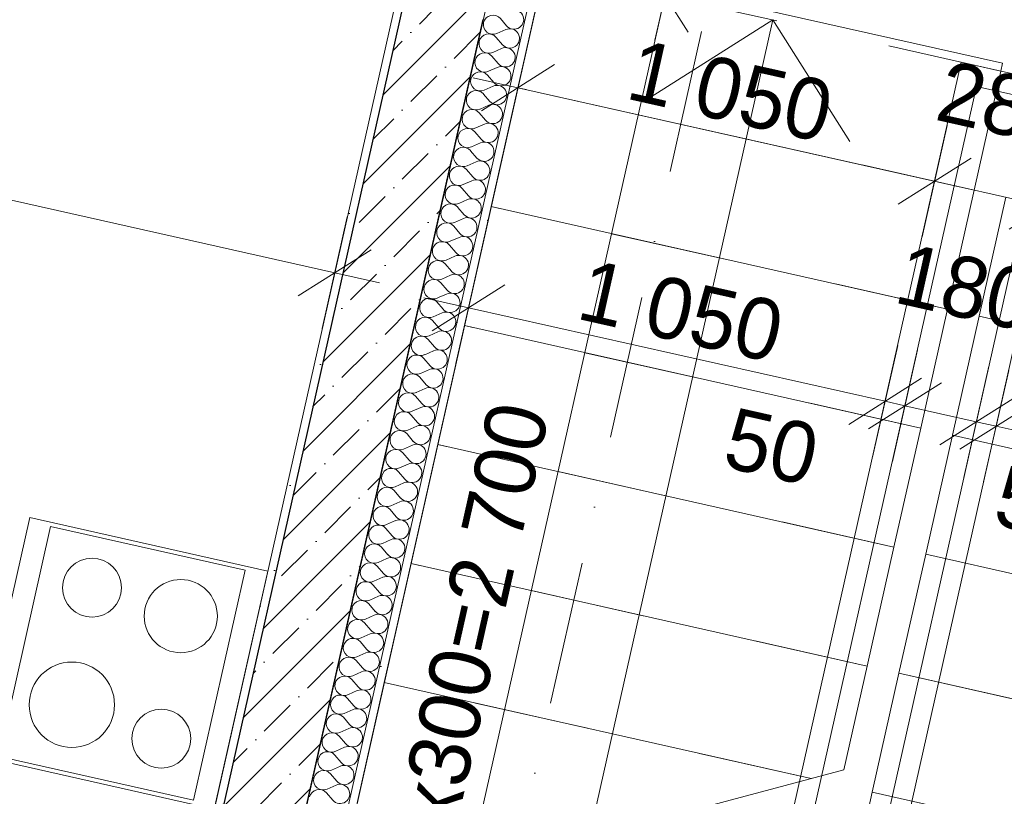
# Model space of a CAD drawing. Header units: millimetres. Extents: x -7218036 to -6523761, y 6117771 to 6337028.
# Tile 145 of 223: x -7155331 to -7152910, y 6141733 to 6143643. Entities that reach past the tile are written whole.
import ezdxf
from ezdxf.enums import TextEntityAlignment as Align

# ---------------------------------------------------------------- set-up
doc = ezdxf.new("R2010")
doc.units = ezdxf.units.MM
doc.header["$MEASUREMENT"] = 0
doc.linetypes.add('Штриховая', pattern=[564.444447, 282.222223, -282.222223])
doc.linetypes.add('Штрихпунктирная', pattern=[670.277762, 352.777767, -176.388884, 0, -141.111112])
for name, color, linetype in [('S - квартира_помещение.АР', 7, 'Continuous'), ('S - МОП.АР', 7, 'Continuous'), ('АР-вертикальная связь - Лестница.АР', 7, 'Continuous'), ('АР-Мебель_Сантехника.АР', 7, 'Continuous'), ('АР-Стены_внутренние_пилоны.АР', 7, 'Continuous'), ('АР-Чертеж-Оси_Осевые размеры.АР', 7, 'Continuous'), ('АР-Чертеж-Размеры.АР', 7, 'Continuous')]:
    doc.layers.add(name, color=color, linetype=linetype)
for name, color, linetype, lineweight in [('АР-вертикальная связь - Лестница.АР_Ном._пера__1', 7, 'Continuous', 0), ('АР-Мебель_Сантехника.АР_Ном._пера__101', 252, 'Continuous', 0), ('АР-Стены_внешние_.АР_Ном._пера__1', 7, 'Continuous', 30), ('АР-Стены_внутренние_пилоны.АР_Ном._пера__1', 7, 'Continuous', 15), ('АР-Чертеж-Оси_Осевые размеры.АР_Ном._пера__120', 7, 'Continuous', 0), ('АР-Чертеж-Размеры.АР_Ном._пера__1', 7, 'Continuous', 0)]:
    doc.layers.add(name, color=color, linetype=linetype, lineweight=lineweight)
doc.styles.add('РЎР“Р•РќР•Р\xa0Р\x98Р\xa0_РЎРўР\x98Р›Р¬_2', font='GOTHIC.TTF')
doc.dimstyles.new('СГЕНЕРИР_СТИЛЬ__1', dxfattribs={"dimtxt": 150, "dimasz": 142.5, "dimexe": 0.18, "dimexo": 0.0625, "dimgap": 0, "dimtad": 1, "dimdec": 0, "dimzin": 0, "dimdsep": 46, "dimtxsty": 'РЎР“Р•РќР•Р\xa0Р\x98Р\xa0_РЎРўР\x98Р›Р¬_2', "dimblk": 'ARROWHEAD_6', "dimblk1": 'ARROWHEAD_6', "dimblk2": 'ARROWHEAD_6', "dimcen": 0.09, "dimse1": 1, "dimse2": 1, "dimclrd": 7, "dimclre": 7, "dimclrt": 7, "dimazin": 0, "dimtfac": 1, "dimtdec": 4, "dimtmove": 0, "dimatfit": 3, "dimfxl": 1, "dimtolj": 1, "dimtzin": 0, "dimarcsym": 0})
doc.dimstyles.new('СГЕНЕРИР_СТИЛЬ__2', dxfattribs={"dimtxt": 150, "dimasz": 142.5, "dimexe": 0.18, "dimexo": 0.0625, "dimgap": 0, "dimtad": 1, "dimdec": 0, "dimzin": 0, "dimdsep": 46, "dimtxsty": 'РЎР“Р•РќР•Р\xa0Р\x98Р\xa0_РЎРўР\x98Р›Р¬_2', "dimblk": 'ARROWHEAD_6', "dimblk1": 'ARROWHEAD_6', "dimblk2": 'ARROWHEAD_6', "dimcen": 0.09, "dimse1": 1, "dimse2": 1, "dimclrd": 7, "dimclre": 7, "dimclrt": 7, "dimazin": 0, "dimtfac": 1, "dimtdec": 4, "dimtmove": 2, "dimatfit": 3, "dimfxl": 1, "dimtolj": 1, "dimtzin": 0, "dimarcsym": 0})
pattern_1 = [(45, (-6566190.34, 6562677.8), (-84.852814, 84.852814), []), (45, (-6566232.77, 6562720.22), (-84.852814, 84.852814), [90, -30, 0, -30])]
pattern_2 = [(45, (-6566190.34, 6563027.8), (-111.369318, 111.369318), [0, -105, 0, -157.5]), (110, (-6565840.34, 6563027.8), (148.001588, 53.868173), [0, -77, 0, -133])]

# ---------------------------------------------------------------- blocks, each defined once
blk = doc.blocks.new('Лестница_1_7', base_point=(-6566190.3, 6562677.8))
at = {"layer": 'АР-вертикальная связь - Лестница.АР_Ном._пера__1', "color": 7, "linetype": 'Continuous', "lineweight": 0}
for p, q in [((-7152913.5, 6143535.9), (-7154035.5, 6143787.9)), ((-7154039.9, 6143768.4), (-7154105.6, 6143475.7)), ((-7153777.6, 6143453.3), (-7153478.9, 6143642.4)), ((-7153544.6, 6143349.7), (-7153478.9, 6143642.4)), ((-7153478.9, 6143642.4), (-7153289.7, 6143343.7)), ((-7152917.9, 6143516.4), (-7152913.5, 6143535.9)), ((-7152983.6, 6143223.7), (-7152917.9, 6143516.4)), ((-7154105.6, 6143475.7), (-7154171.4, 6143183)), ((-7152983.6, 6143223.7), (-7154105.6, 6143475.7)), ((-7154105.6, 6143475.7), (-7152983.6, 6143223.7)), ((-7153930.6, 6141630.9), (-7153544.6, 6143349.7)), ((-7153049.3, 6142931), (-7152983.6, 6143223.7)), ((-7152905.5, 6143206.2), (-7152971.3, 6142913.5)), ((-7154171.4, 6143183), (-7154237.1, 6142890.3)), ((-7153049.3, 6142931), (-7154171.4, 6143183)), ((-7154171.4, 6143183), (-7153049.3, 6142931)), ((-7153115.1, 6142638.3), (-7153049.3, 6142931)), ((-7152971.3, 6142913.5), (-7153037, 6142620.7)), ((-7152971.3, 6142913.5), (-7151849.2, 6142661.5)), ((-7151849.2, 6142661.5), (-7152971.3, 6142913.5)), ((-7154237.1, 6142890.3), (-7154302.9, 6142597.6)), ((-7153115.1, 6142638.3), (-7154237.1, 6142890.3)), ((-7154237.1, 6142890.3), (-7153115.1, 6142638.3)), ((-7153180.8, 6142345.6), (-7153115.1, 6142638.3)), ((-7153037, 6142620.7), (-7153102.8, 6142328)), ((-7153037, 6142620.7), (-7151915, 6142368.7)), ((-7151915, 6142368.7), (-7153037, 6142620.7)), ((-7154302.9, 6142597.6), (-7154368.6, 6142304.9)), ((-7153180.8, 6142345.6), (-7154302.9, 6142597.6)), ((-7154302.9, 6142597.6), (-7153180.8, 6142345.6)), ((-7153246.5, 6142052.9), (-7153180.8, 6142345.6)), ((-7153102.8, 6142328), (-7153168.5, 6142035.3)), ((-7153102.8, 6142328), (-7151980.7, 6142076)), ((-7151980.7, 6142076), (-7153102.8, 6142328)), ((-7154368.6, 6142304.9), (-7154434.3, 6142012.2)), ((-7153246.5, 6142052.9), (-7154368.6, 6142304.9)), ((-7154368.6, 6142304.9), (-7153246.5, 6142052.9)), ((-7153303.9, 6141797.6), (-7153246.5, 6142052.9)), ((-7153168.5, 6142035.3), (-7153234.2, 6141742.6)), ((-7153168.5, 6142035.3), (-7152046.4, 6141783.3)), ((-7152046.4, 6141783.3), (-7153168.5, 6142035.3)), ((-7154434.3, 6142012.2), (-7154500.1, 6141719.4)), ((-7153384.1, 6141776.3), (-7154434.3, 6142012.2)), ((-7154434.3, 6142012.2), (-7153384.1, 6141776.3)), ((-7153834, 6141656.6), (-7153303.9, 6141797.6)), ((-7153234.2, 6141742.6), (-7153300, 6141449.9)), ((-7153234.2, 6141742.6), (-7152112.2, 6141490.6)), ((-7152112.2, 6141490.6), (-7153234.2, 6141742.6))]:
    blk.add_line(p, q, dxfattribs=at)
at = {"layer": 'АР-вертикальная связь - Лестница.АР_Ном._пера__1', "color": 7, "linetype": 'Штриховая', "lineweight": 0}
for p, q in [((-7152917.9, 6143516.4), (-7154039.9, 6143768.4)), ((-7152983.6, 6143223.7), (-7154105.6, 6143475.7)), ((-7153049.3, 6142931), (-7154171.4, 6143183)), ((-7152971.3, 6142913.5), (-7151849.2, 6142661.5)), ((-7153115.1, 6142638.3), (-7154237.1, 6142890.3)), ((-7153037, 6142620.7), (-7151915, 6142368.7)), ((-7153180.8, 6142345.6), (-7154302.9, 6142597.6)), ((-7153102.8, 6142328), (-7151980.7, 6142076)), ((-7153246.5, 6142052.9), (-7154368.6, 6142304.9)), ((-7153168.5, 6142035.3), (-7152046.4, 6141783.3)), ((-7153384.1, 6141776.3), (-7154434.3, 6142012.2)), ((-7153234.2, 6141742.6), (-7152112.2, 6141490.6))]:
    blk.add_line(p, q, dxfattribs=at)
blk = doc.blocks.new('Стена_59_7', base_point=(-7154284, 6143684.9))
at = {"layer": 'АР-Стены_внутренние_пилоны.АР', "linetype": 'Continuous', "lineweight": 0, "true_color": 0x000000}
h = blk.add_hatch(dxfattribs=at)
h.set_pattern_fill('ЖЕЛЕЗОБЕТОН__PROJECT__0007', color=18, style=0, pattern_type=2)
h.set_pattern_definition(pattern_1)
h.paths.add_polyline_path([(-7154381.6, 6143706.8), (-7154205.1, 6143667.2), (-7154340.2, 6143891.1)])
h = blk.add_hatch(dxfattribs=at)
h.set_pattern_fill('ЖЕЛЕЗОБЕТОН__PROJECT__0007', color=18, style=0, pattern_type=2)
h.set_pattern_definition(pattern_1)
h.paths.add_polyline_path([(-7154386, 6143687.3), (-7154190.8, 6143643.5), (-7154205.1, 6143667.2), (-7154381.6, 6143706.8)])
h = blk.add_hatch(dxfattribs=at)
h.set_pattern_fill('ШТУКАТУРКА__ГИПС_01_0007', color=18, style=0, pattern_type=2)
h.set_pattern_definition(pattern_2)
h.paths.add_polyline_path([(-7154405.5, 6143691.7), (-7155112.1, 6140545), (-7155092.6, 6140540.6), (-7154386, 6143687.3)])
h = blk.add_hatch(dxfattribs=at)
h.set_pattern_fill('ЖЕЛЕЗОБЕТОН__PROJECT__0007', color=18, style=0, pattern_type=2)
h.set_pattern_definition(pattern_1)
h.paths.add_polyline_path([(-7154386, 6143687.3), (-7155092.6, 6140540.6), (-7154897.5, 6140496.8), (-7154190.8, 6143643.5)])
at = {"layer": 'АР-Стены_внешние_.АР_Ном._пера__1', "color": 7, "linetype": 'Continuous', "lineweight": 30}
for p, q in [((-7154340.2, 6143891.1), (-7154381.6, 6143706.8)), ((-7154381.6, 6143706.8), (-7154386, 6143687.3))]:
    blk.add_line(p, q, dxfattribs=at)
at = {"layer": 'АР-Стены_внутренние_пилоны.АР_Ном._пера__1', "color": 7, "linetype": 'Continuous', "lineweight": 30}
blk.add_line((-7154386, 6143687.3), (-7155092.6, 6140540.6), dxfattribs=at)
at = {"layer": 'АР-Стены_внутренние_пилоны.АР_Ном._пера__1', "color": 7, "linetype": 'Continuous', "lineweight": 0, "flags": 128}
for points in [[(-7154405.5, 6143691.7), (-7155112.1, 6140545)], [(-7155112.1, 6140545), (-7155092.6, 6140540.6)]]:
    blk.add_lwpolyline(points, dxfattribs=at)
at = {"layer": 'АР-Стены_внутренние_пилоны.АР_Ном._пера__1', "color": 7, "linetype": 'Continuous', "lineweight": 30, "flags": 128}
blk.add_lwpolyline([(-7154897.5, 6140496.8), (-7154190.8, 6143643.5)], dxfattribs=at)
blk = doc.blocks.new('Плита Электрическая 23[45]_7', base_point=(-7155437.8, 6141832.7))
at = {"layer": 'АР-Мебель_Сантехника.АР_Ном._пера__101', "color": 252, "linetype": 'Continuous', "lineweight": 0, "flags": 128}
for points in [[(-7155437.8, 6141832.7), (-7155306.4, 6142418.1), (-7154720.9, 6142286.6), (-7154852.4, 6141701.2)], [(-7155437.8, 6141832.7), (-7155306.4, 6142418.1), (-7154720.9, 6142286.6), (-7154852.4, 6141701.2)], [(-7155382, 6141830.4), (-7155254.9, 6142396.3), (-7154776.8, 6142288.9), (-7154903.9, 6141723)]]:
    blk.add_lwpolyline(points, close=True, dxfattribs=at)
at = {"layer": 'АР-Мебель_Сантехника.АР_Ном._пера__101', "color": 252, "linetype": 'Continuous', "lineweight": 0}
for centre, radius in [((-7155153.1, 6142245.6), 72.5), ((-7154934.8, 6142175.8), 90), ((-7155202.7, 6141957.8), 105), ((-7154982.9, 6141874.5), 72.5)]:
    blk.add_circle(centre, radius, dxfattribs=at)
blk = doc.blocks.new('Стандартный Маркер Сетки[71]_7', base_point=(-7153141.2, 6145897.9))
at = {"layer": 'АР-Чертеж-Оси_Осевые размеры.АР_Ном._пера__120', "color": 7, "linetype": 'Штрихпунктирная', "lineweight": 0}
blk.add_line((-7153360.3, 6144922.2), (-7157919, 6124625), dxfattribs=at)
at = {"layer": 'АР-Чертеж-Оси_Осевые размеры.АР_Ном._пера__120', "color": 7, "lineweight": 0, "style": 'РЎР“Р•РќР•Р\xa0Р\x98Р\xa0_РЎРўР\x98Р›Р¬_2'}
blk.add_attdef('AC_MarkerText_1', text='', height=350, rotation=347.3417, dxfattribs=at).set_placement((-7158177.7, 6123342.5), align=Align.TOP_CENTER)
blk = doc.blocks.new('Стандартный Маркер Сетки[84]_7', base_point=(-7153141.2, 6145897.9))
at = {"layer": 'АР-Чертеж-Оси_Осевые размеры.АР_Ном._пера__120', "color": 7, "linetype": 'Штрихпунктирная', "lineweight": 0}
blk.add_line((-7153360.3, 6144922.2), (-7157919, 6124625), dxfattribs=at)
at = {"layer": 'АР-Чертеж-Оси_Осевые размеры.АР_Ном._пера__120', "color": 7, "lineweight": 0, "style": 'РЎР“Р•РќР•Р\xa0Р\x98Р\xa0_РЎРўР\x98Р›Р¬_2'}
blk.add_attdef('AC_MarkerText_1', text='', height=350, rotation=347.3417, dxfattribs=at).set_placement((-7158177.7, 6123342.5), align=Align.TOP_CENTER)
blk = doc.blocks.new('*D496', base_point=(-6566190.3, 6562677.8))
at = {"layer": 'АР-Чертеж-Размеры.АР_Ном._пера__1', "color": 7, "linetype": 'Continuous', "lineweight": 0, "transparency": 16777216}
for p, q in [((-7157611.7, 6143562.5), (-7157550, 6143836.9)), ((-7157491.2, 6143756.5), (-7157670.4, 6143643)), ((-7157690.6, 6143724.4), (-7157580.8, 6143699.7)), ((-7157580.8, 6143699.7), (-7154556.2, 6143020.4)), ((-7154587, 6142883.2), (-7154525.4, 6143157.7)), ((-7154645.8, 6142963.7), (-7154466.6, 6143077.2)), ((-7154556.2, 6143020.4), (-7154446.4, 6142995.8))]:
    blk.add_line(p, q, dxfattribs=at)
at = {"layer": 'АР-Чертеж-Размеры.АР_Ном._пера__1', "color": 7, "lineweight": 0, "transparency": 16777216, "insert": (-7156319.9, 6143447.3), "char_height": 150, "attachment_point": 7, "rotation": 347.3426, "style": 'РЎР“Р•РќР•Р\xa0Р\x98Р\xa0_РЎРўР\x98Р›Р¬_2'}
blk.add_mtext('\\A1;{\\pql;\\fCentury Gothic|b0|i0|c204|p0;\\W1.000000;3\xa0100}', dxfattribs=at)
blk = doc.blocks.new('ARROWHEAD_6')
at = {"color": 0, "linetype": 'Continuous', "lineweight": 0}
for p, q in [((-0.5, -0.5), (0.5, 0.5)), ((0, 0), (-1, 0))]:
    blk.add_line(p, q, dxfattribs=at)
blk = doc.blocks.new('*D513', base_point=(-6566190.3, 6562677.8))
at = {"layer": 'АР-Чертеж-Размеры.АР_Ном._пера__1', "color": 7, "linetype": 'Continuous', "lineweight": 0, "transparency": 16777216}
for p, q in [((-7153286.1, 6145741.2), (-7153261.4, 6145851)), ((-7153229.4, 6145651.6), (-7153342.8, 6145830.8)), ((-7153148.9, 6145710.4), (-7153423.3, 6145772)), ((-7153744.1, 6143702), (-7153286.1, 6145741.2)), ((-7153800.9, 6143791.6), (-7153687.4, 6143612.4)), ((-7153606.9, 6143671.2), (-7153881.3, 6143732.8)), ((-7153768.8, 6143592.2), (-7153744.1, 6143702))]:
    blk.add_line(p, q, dxfattribs=at)
at = {"layer": 'АР-Чертеж-Размеры.АР_Ном._пера__1', "color": 7, "lineweight": 0, "transparency": 16777216, "insert": (-7153602.3, 6144470.3), "char_height": 150, "attachment_point": 7, "rotation": 77.3411, "style": 'РЎР“Р•РќР•Р\xa0Р\x98Р\xa0_РЎРўР\x98Р›Р¬_2'}
blk.add_mtext('\\A1;{\\pql;\\fCentury Gothic|b0|i0|c204|p0;\\W1.000000;2\xa0090}', dxfattribs=at)
blk = doc.blocks.new('*D566', base_point=(-6566190.3, 6562677.8))
at = {"layer": 'АР-Чертеж-Размеры.АР_Ном._пера__1', "color": 7, "linetype": 'Continuous', "lineweight": 0, "transparency": 16777216}
for p, q in [((-7154667.7, 6140973.1), (-7154729.3, 6140698.6)), ((-7154608.9, 6140892.6), (-7154788.1, 6140779.1)), ((-7154698.5, 6140835.8), (-7154808.3, 6140860.5)), ((-7152376.4, 6140314.3), (-7154698.5, 6140835.8)), ((-7152345.6, 6140451.5), (-7152407.2, 6140177.1)), ((-7152466, 6140257.5), (-7152286.8, 6140371)), ((-7152266.6, 6140289.6), (-7152376.4, 6140314.3))]:
    blk.add_line(p, q, dxfattribs=at)
at = {"layer": 'АР-Чертеж-Размеры.АР_Ном._пера__1', "color": 7, "lineweight": 0, "transparency": 16777216, "insert": (-7153788.8, 6140662.3), "char_height": 150, "attachment_point": 7, "rotation": 347.3411, "style": 'РЎР“Р•РќР•Р\xa0Р\x98Р\xa0_РЎРўР\x98Р›Р¬_2'}
blk.add_mtext('\\A1;{\\pql;\\fCentury Gothic|b0|i0|c204|p0;\\W1.000000;2\xa0380}', dxfattribs=at)
blk = doc.blocks.new('*D567', base_point=(-6566190.3, 6562677.8))
at = {"layer": 'АР-Чертеж-Размеры.АР_Ном._пера__1', "color": 7, "linetype": 'Continuous', "lineweight": 0, "transparency": 16777216}
for p, q in [((-7153067.9, 6142597.1), (-7152888.7, 6142710.6)), ((-7152839.9, 6142699.6), (-7153019.2, 6142586.1)), ((-7151905.1, 6142412.8), (-7152929.6, 6142642.9)), ((-7151874.3, 6142550), (-7151935.9, 6142275.6)), ((-7151994.7, 6142356), (-7151815.5, 6142469.5)), ((-7151795.3, 6142388.1), (-7151905.1, 6142412.8))]:
    blk.add_line(p, q, dxfattribs=at)
at = {"layer": 'АР-Чертеж-Размеры.АР_Ном._пера__1', "color": 7, "lineweight": 0, "transparency": 16777216, "char_height": 150, "attachment_point": 7, "rotation": 347.342, "style": 'РЎР“Р•РќР•Р\xa0Р\x98Р\xa0_РЎРўР\x98Р›Р¬_2'}
for s, insert in [('\\A1;{\\pql;\\fCentury Gothic|b0|i0|c204|p0;\\W1.000000;1\xa0050}', (-7152668.7, 6142615)), ('\\A1;{\\pql;\\fCentury Gothic|b0|i0|c204|p0;\\W1.000000;50}', (-7152942.5, 6142400.5))]:
    blk.add_mtext(s, dxfattribs=dict(at, insert=insert))
blk = doc.blocks.new('*D568', base_point=(-6566190.3, 6562677.8))
at = {"layer": 'АР-Чертеж-Размеры.АР_Ном._пера__1', "color": 7, "linetype": 'Continuous', "lineweight": 0, "transparency": 16777216}
for p, q in [((-7152947.5, 6142791), (-7153009.1, 6142516.6)), ((-7152898.7, 6142780.1), (-7152960.4, 6142505.7)), ((-7153067.9, 6142597.1), (-7152888.7, 6142710.6)), ((-7152978.3, 6142653.8), (-7153154, 6142693.3)), ((-7152839.9, 6142699.6), (-7153019.2, 6142586.1)), ((-7152929.6, 6142642.9), (-7152978.3, 6142653.8)), ((-7151905.1, 6142412.8), (-7152929.6, 6142642.9))]:
    blk.add_line(p, q, dxfattribs=at)
blk = doc.blocks.new('*D569', base_point=(-6566190.3, 6562677.8))
at = {"layer": 'АР-Чертеж-Размеры.АР_Ном._пера__1', "color": 7, "linetype": 'Continuous', "lineweight": 0, "transparency": 16777216}
for p, q in [((-7153123.1, 6142830.5), (-7153184.8, 6142556.1)), ((-7153292.2, 6142647.4), (-7153113, 6142760.9)), ((-7153064.3, 6142750), (-7153243.6, 6142636.5)), ((-7153154, 6142693.3), (-7153202.6, 6142704.2)), ((-7153067.9, 6142597.1), (-7152888.7, 6142710.6)), ((-7152978.3, 6142653.8), (-7153154, 6142693.3)), ((-7152839.9, 6142699.6), (-7153019.2, 6142586.1))]:
    blk.add_line(p, q, dxfattribs=at)
blk = doc.blocks.new('*D570', base_point=(-6566190.3, 6562677.8))
at = {"layer": 'АР-Чертеж-Размеры.АР_Ном._пера__1', "color": 7, "linetype": 'Continuous', "lineweight": 0, "transparency": 16777216}
for p, q in [((-7153171.7, 6142841.4), (-7153233.4, 6142567)), ((-7153123.1, 6142830.5), (-7153184.8, 6142556.1)), ((-7153292.2, 6142647.4), (-7153113, 6142760.9)), ((-7153064.3, 6142750), (-7153243.6, 6142636.5)), ((-7153154, 6142693.3), (-7153202.6, 6142704.2)), ((-7152978.3, 6142653.8), (-7153154, 6142693.3))]:
    blk.add_line(p, q, dxfattribs=at)
blk = doc.blocks.new('*D571', base_point=(-6566190.3, 6562677.8))
at = {"layer": 'АР-Чертеж-Размеры.АР_Ном._пера__1', "color": 7, "linetype": 'Continuous', "lineweight": 0, "transparency": 16777216}
for p, q in [((-7154196.4, 6143071.5), (-7154258, 6142797.1)), ((-7154137.6, 6142991), (-7154316.8, 6142877.6)), ((-7154227.2, 6142934.3), (-7154336.9, 6142959)), ((-7153202.6, 6142704.2), (-7154227.2, 6142934.3)), ((-7153171.7, 6142841.4), (-7153233.4, 6142567)), ((-7153292.2, 6142647.4), (-7153113, 6142760.9)), ((-7153064.3, 6142750), (-7153243.6, 6142636.5)), ((-7153154, 6142693.3), (-7153202.6, 6142704.2))]:
    blk.add_line(p, q, dxfattribs=at)
at = {"layer": 'АР-Чертеж-Размеры.АР_Ном._пера__1', "color": 7, "lineweight": 0, "transparency": 16777216, "char_height": 150, "attachment_point": 7, "rotation": 347.342, "style": 'РЎР“Р•РќР•Р\xa0Р\x98Р\xa0_РЎРўР\x98Р›Р¬_2'}
for s, insert in [('\\A1;{\\pql;\\fCentury Gothic|b0|i0|c204|p0;\\W1.000000;180}', (-7153185.3, 6142946.3)), ('\\A1;{\\pql;\\fCentury Gothic|b0|i0|c204|p0;\\W1.000000;1\xa0050}', (-7153966.2, 6142906.4)), ('\\A1;{\\pql;\\fCentury Gothic|b0|i0|c204|p0;\\W1.000000;50}', (-7153607.5, 6142542.4))]:
    blk.add_mtext(s, dxfattribs=dict(at, insert=insert))
blk = doc.blocks.new('*D630', base_point=(-6566190.3, 6562677.8))
at = {"layer": 'АР-Чертеж-Размеры.АР_Ном._пера__1', "color": 7, "linetype": 'Continuous', "lineweight": 0, "transparency": 16777216}
for p, q in [((-7154136.5, 6143338.5), (-7154074.8, 6143612.9)), ((-7154016, 6143532.4), (-7154195.3, 6143419)), ((-7154215.4, 6143500.3), (-7154105.6, 6143475.7)), ((-7154105.6, 6143475.7), (-7153081, 6143245.6)), ((-7153111.8, 6143108.4), (-7153050.2, 6143382.8)), ((-7152991.4, 6143302.3), (-7153170.6, 6143188.8))]:
    blk.add_line(p, q, dxfattribs=at)
at = {"layer": 'АР-Чертеж-Размеры.АР_Ном._пера__1', "color": 7, "lineweight": 0, "transparency": 16777216, "char_height": 150, "attachment_point": 7, "rotation": 347.342, "style": 'РЎР“Р•РќР•Р\xa0Р\x98Р\xa0_РЎРўР\x98Р›Р¬_2'}
for s, insert in [('\\A1;{\\pql;\\fCentury Gothic|b0|i0|c204|p0;\\W1.000000;1\xa0050}', (-7153844.7, 6143447.8)), ('\\A1;{\\pql;\\fCentury Gothic|b0|i0|c204|p0;\\W1.000000;280}', (-7153084.3, 6143395.8))]:
    blk.add_mtext(s, dxfattribs=dict(at, insert=insert))
blk = doc.blocks.new('*D631', base_point=(-6566190.3, 6562677.8))
at = {"layer": 'АР-Чертеж-Размеры.АР_Ном._пера__1', "color": 7, "linetype": 'Continuous', "lineweight": 0, "transparency": 16777216}
for p, q in [((-7154105.6, 6143475.7), (-7153081, 6143245.6)), ((-7153111.8, 6143108.4), (-7153050.2, 6143382.8)), ((-7152838.8, 6143047), (-7152777.1, 6143321.5)), ((-7152991.4, 6143302.3), (-7153170.6, 6143188.8)), ((-7153081, 6143245.6), (-7152808, 6143184.3)), ((-7152718.4, 6143241), (-7152897.6, 6143127.5)), ((-7152808, 6143184.3), (-7151783.3, 6142954.1))]:
    blk.add_line(p, q, dxfattribs=at)
blk = doc.blocks.new('*X659', base_point=(-6566190.3, 6562677.8))
at = {"layer": 'АР-Стены_внутренние_пилоны.АР_Ном._пера__1', "color": 7, "linetype": 'Continuous', "lineweight": 0}
for p, q in [((-7154133.4, 6143627.9), (-7154148.8, 6143646)), ((-7154143.8, 6143581.4), (-7154159.3, 6143599.5)), ((-7154135.5, 6143618.6), (-7154157.2, 6143608.8)), ((-7154154.2, 6143534.9), (-7154169.7, 6143553)), ((-7154145.9, 6143572.1), (-7154167.6, 6143562.3)), ((-7154164.7, 6143488.5), (-7154180.1, 6143506.6)), ((-7154156.3, 6143525.6), (-7154178, 6143515.9)), ((-7154166.8, 6143479.2), (-7154188.5, 6143469.4)), ((-7154175.1, 6143442), (-7154190.6, 6143460.1)), ((-7154177.2, 6143432.7), (-7154198.9, 6143422.9)), ((-7154185.6, 6143395.5), (-7154201, 6143413.7)), ((-7154187.6, 6143386.3), (-7154209.4, 6143376.5)), ((-7154196, 6143349.1), (-7154211.4, 6143367.2)), ((-7154198.1, 6143339.8), (-7154219.8, 6143330)), ((-7154206.4, 6143302.6), (-7154221.9, 6143320.7)), ((-7154208.5, 6143293.3), (-7154230.2, 6143283.6)), ((-7154216.9, 6143256.2), (-7154232.3, 6143274.3)), ((-7154218.9, 6143246.9), (-7154240.7, 6143237.1)), ((-7154227.3, 6143209.7), (-7154242.7, 6143227.8)), ((-7154229.4, 6143200.4), (-7154251.1, 6143190.6)), ((-7154237.7, 6143163.2), (-7154253.2, 6143181.3)), ((-7154239.8, 6143153.9), (-7154261.5, 6143144.2)), ((-7154248.2, 6143116.8), (-7154263.6, 6143134.9)), ((-7154250.3, 6143107.5), (-7154272, 6143097.7)), ((-7154258.6, 6143070.3), (-7154274.1, 6143088.4)), ((-7154260.7, 6143061), (-7154282.4, 6143051.3)), ((-7154269, 6143023.9), (-7154284.5, 6143042)), ((-7154279.5, 6142977.4), (-7154294.9, 6142995.5)), ((-7154271.1, 6143014.6), (-7154292.8, 6143004.8)), ((-7154289.9, 6142930.9), (-7154305.4, 6142949)), ((-7154281.6, 6142968.1), (-7154303.3, 6142958.3)), ((-7154292, 6142921.6), (-7154313.7, 6142911.9)), ((-7154300.3, 6142884.5), (-7154315.8, 6142902.6)), ((-7154302.4, 6142875.2), (-7154324.1, 6142865.4)), ((-7154310.8, 6142838), (-7154326.2, 6142856.1)), ((-7154312.9, 6142828.7), (-7154334.6, 6142818.9)), ((-7154321.2, 6142791.5), (-7154336.7, 6142809.7)), ((-7154323.3, 6142782.3), (-7154345, 6142772.5)), ((-7154331.7, 6142745.1), (-7154347.1, 6142763.2)), ((-7154333.7, 6142735.8), (-7154355.5, 6142726)), ((-7154342.1, 6142698.6), (-7154357.5, 6142716.7)), ((-7154344.2, 6142689.3), (-7154365.9, 6142679.6)), ((-7154352.5, 6142652.2), (-7154368, 6142670.3)), ((-7154354.6, 6142642.9), (-7154376.3, 6142633.1)), ((-7154363, 6142605.7), (-7154378.4, 6142623.8)), ((-7154365, 6142596.4), (-7154386.8, 6142586.6)), ((-7154373.4, 6142559.2), (-7154388.8, 6142577.3)), ((-7154375.5, 6142549.9), (-7154397.2, 6142540.2)), ((-7154383.8, 6142512.8), (-7154399.3, 6142530.9)), ((-7154385.9, 6142503.5), (-7154407.6, 6142493.7)), ((-7154394.3, 6142466.3), (-7154409.7, 6142484.4)), ((-7154404.7, 6142419.9), (-7154420.2, 6142438)), ((-7154396.4, 6142457), (-7154418.1, 6142447.3)), ((-7154415.1, 6142373.4), (-7154430.6, 6142391.5)), ((-7154406.8, 6142410.6), (-7154428.5, 6142400.8)), ((-7154417.2, 6142364.1), (-7154438.9, 6142354.3)), ((-7154425.6, 6142326.9), (-7154441, 6142345)), ((-7154427.7, 6142317.6), (-7154449.4, 6142307.9)), ((-7154436, 6142280.5), (-7154451.5, 6142298.6)), ((-7154438.1, 6142271.2), (-7154459.8, 6142261.4)), ((-7154446.4, 6142234), (-7154461.9, 6142252.1)), ((-7154448.5, 6142224.7), (-7154470.2, 6142214.9)), ((-7154456.9, 6142187.5), (-7154472.3, 6142205.7)), ((-7154459, 6142178.3), (-7154480.7, 6142168.5)), ((-7154467.3, 6142141.1), (-7154482.8, 6142159.2)), ((-7154469.4, 6142131.8), (-7154491.1, 6142122)), ((-7154477.7, 6142094.6), (-7154493.2, 6142112.7)), ((-7154479.8, 6142085.3), (-7154501.6, 6142075.6)), ((-7154488.2, 6142048.2), (-7154503.6, 6142066.3)), ((-7154490.3, 6142038.9), (-7154512, 6142029.1)), ((-7154498.6, 6142001.7), (-7154514.1, 6142019.8)), ((-7154500.7, 6141992.4), (-7154522.4, 6141982.6)), ((-7154509.1, 6141955.2), (-7154524.5, 6141973.4)), ((-7154511.1, 6141945.9), (-7154532.9, 6141936.2)), ((-7154519.5, 6141908.8), (-7154534.9, 6141926.9)), ((-7154529.9, 6141862.3), (-7154545.4, 6141880.4)), ((-7154521.6, 6141899.5), (-7154543.3, 6141889.7)), ((-7154540.4, 6141815.9), (-7154555.8, 6141834)), ((-7154532, 6141853), (-7154553.7, 6141843.3)), ((-7154550.8, 6141769.4), (-7154566.3, 6141787.5)), ((-7154542.4, 6141806.6), (-7154564.2, 6141796.8)), ((-7154552.9, 6141760.1), (-7154574.6, 6141750.3)), ((-7154561.2, 6141722.9), (-7154576.7, 6141741))]:
    blk.add_line(p, q, dxfattribs=at)
for centre, start, end in [((-7154166.9, 6143630.5), 40.4712, 167.3411), ((-7154115.3, 6143643.3), 220.4712, 114.211), ((-7154166.9, 6143630.5), 167.3411, 294.211), ((-7154177.4, 6143584), 40.4712, 167.3411), ((-7154125.7, 6143596.8), 220.4712, 114.211), ((-7154177.4, 6143584), 167.3411, 294.211), ((-7154187.8, 6143537.6), 40.4712, 167.3411), ((-7154136.1, 6143550.4), 220.4712, 114.211), ((-7154187.8, 6143537.6), 167.3411, 294.211), ((-7154146.6, 6143503.9), 220.4712, 114.211), ((-7154198.2, 6143491.1), 40.4712, 167.3411), ((-7154198.2, 6143491.1), 167.3411, 294.211), ((-7154157, 6143457.5), 220.4712, 114.211), ((-7154208.7, 6143444.7), 40.4712, 167.3411), ((-7154208.7, 6143444.7), 167.3411, 294.211), ((-7154167.4, 6143411), 220.4712, 114.211), ((-7154219.1, 6143398.2), 40.4712, 167.3411), ((-7154219.1, 6143398.2), 167.3411, 294.211), ((-7154177.9, 6143364.5), 220.4712, 114.211), ((-7154229.6, 6143351.7), 167.3411, 294.211), ((-7154229.6, 6143351.7), 40.4712, 167.3411), ((-7154188.3, 6143318.1), 220.4712, 114.211), ((-7154240, 6143305.3), 167.3411, 294.211), ((-7154240, 6143305.3), 40.4712, 167.3411), ((-7154198.7, 6143271.6), 220.4712, 114.211), ((-7154250.4, 6143258.8), 167.3411, 294.211), ((-7154250.4, 6143258.8), 40.4712, 167.3411), ((-7154260.9, 6143212.4), 40.4712, 167.3411), ((-7154209.2, 6143225.2), 220.4712, 114.211), ((-7154260.9, 6143212.4), 167.3411, 294.211), ((-7154271.3, 6143165.9), 40.4712, 167.3411), ((-7154219.6, 6143178.7), 220.4712, 114.211), ((-7154271.3, 6143165.9), 167.3411, 294.211), ((-7154281.7, 6143119.4), 40.4712, 167.3411), ((-7154230.1, 6143132.2), 220.4712, 114.211), ((-7154281.7, 6143119.4), 167.3411, 294.211), ((-7154292.2, 6143073), 40.4712, 167.3411), ((-7154240.5, 6143085.8), 220.4712, 114.211), ((-7154292.2, 6143073), 167.3411, 294.211), ((-7154302.6, 6143026.5), 40.4712, 167.3411), ((-7154250.9, 6143039.3), 220.4712, 114.211), ((-7154302.6, 6143026.5), 167.3411, 294.211), ((-7154313, 6142980), 40.4712, 167.3411), ((-7154261.4, 6142992.8), 220.4712, 114.211), ((-7154313, 6142980), 167.3411, 294.211), ((-7154271.8, 6142946.4), 220.4712, 114.211), ((-7154323.5, 6142933.6), 40.4712, 167.3411), ((-7154323.5, 6142933.6), 167.3411, 294.211), ((-7154282.2, 6142899.9), 220.4712, 114.211), ((-7154333.9, 6142887.1), 40.4712, 167.3411), ((-7154333.9, 6142887.1), 167.3411, 294.211), ((-7154292.7, 6142853.5), 220.4712, 114.211), ((-7154344.3, 6142840.7), 40.4712, 167.3411), ((-7154344.3, 6142840.7), 167.3411, 294.211), ((-7154303.1, 6142807), 220.4712, 114.211), ((-7154354.8, 6142794.2), 40.4712, 167.3411), ((-7154354.8, 6142794.2), 167.3411, 294.211), ((-7154313.5, 6142760.5), 220.4712, 114.211), ((-7154365.2, 6142747.7), 167.3411, 294.211), ((-7154365.2, 6142747.7), 40.4712, 167.3411), ((-7154324, 6142714.1), 220.4712, 114.211), ((-7154375.7, 6142701.3), 167.3411, 294.211), ((-7154375.7, 6142701.3), 40.4712, 167.3411), ((-7154334.4, 6142667.6), 220.4712, 114.211), ((-7154386.1, 6142654.8), 167.3411, 294.211), ((-7154386.1, 6142654.8), 40.4712, 167.3411), ((-7154396.5, 6142608.4), 40.4712, 167.3411), ((-7154344.8, 6142621.2), 220.4712, 114.211), ((-7154396.5, 6142608.4), 167.3411, 294.211), ((-7154407, 6142561.9), 40.4712, 167.3411), ((-7154355.3, 6142574.7), 220.4712, 114.211), ((-7154407, 6142561.9), 167.3411, 294.211), ((-7154417.4, 6142515.4), 40.4712, 167.3411), ((-7154365.7, 6142528.2), 220.4712, 114.211), ((-7154417.4, 6142515.4), 167.3411, 294.211), ((-7154427.8, 6142469), 40.4712, 167.3411), ((-7154376.2, 6142481.8), 220.4712, 114.211), ((-7154427.8, 6142469), 167.3411, 294.211), ((-7154438.3, 6142422.5), 40.4712, 167.3411), ((-7154386.6, 6142435.3), 220.4712, 114.211), ((-7154438.3, 6142422.5), 167.3411, 294.211), ((-7154397, 6142388.8), 220.4712, 114.211), ((-7154448.7, 6142376), 40.4712, 167.3411), ((-7154448.7, 6142376), 167.3411, 294.211), ((-7154407.5, 6142342.4), 220.4712, 114.211), ((-7154459.1, 6142329.6), 40.4712, 167.3411), ((-7154459.1, 6142329.6), 167.3411, 294.211), ((-7154417.9, 6142295.9), 220.4712, 114.211), ((-7154469.6, 6142283.1), 40.4712, 167.3411), ((-7154469.6, 6142283.1), 167.3411, 294.211), ((-7154428.3, 6142249.5), 220.4712, 114.211), ((-7154480, 6142236.7), 40.4712, 167.3411), ((-7154480, 6142236.7), 167.3411, 294.211), ((-7154438.8, 6142203), 220.4712, 114.211), ((-7154490.4, 6142190.2), 167.3411, 294.211), ((-7154490.4, 6142190.2), 40.4712, 167.3411), ((-7154449.2, 6142156.5), 220.4712, 114.211), ((-7154500.9, 6142143.7), 167.3411, 294.211), ((-7154500.9, 6142143.7), 40.4712, 167.3411), ((-7154459.6, 6142110.1), 220.4712, 114.211), ((-7154511.3, 6142097.3), 167.3411, 294.211), ((-7154511.3, 6142097.3), 40.4712, 167.3411), ((-7154521.8, 6142050.8), 40.4712, 167.3411), ((-7154470.1, 6142063.6), 220.4712, 114.211), ((-7154521.8, 6142050.8), 167.3411, 294.211), ((-7154532.2, 6142004.4), 40.4712, 167.3411), ((-7154480.5, 6142017.2), 220.4712, 114.211), ((-7154532.2, 6142004.4), 167.3411, 294.211), ((-7154542.6, 6141957.9), 40.4712, 167.3411), ((-7154490.9, 6141970.7), 220.4712, 114.211), ((-7154542.6, 6141957.9), 167.3411, 294.211), ((-7154553.1, 6141911.4), 40.4712, 167.3411), ((-7154501.4, 6141924.2), 220.4712, 114.211), ((-7154553.1, 6141911.4), 167.3411, 294.211), ((-7154563.5, 6141865), 40.4712, 167.3411), ((-7154511.8, 6141877.8), 220.4712, 114.211), ((-7154563.5, 6141865), 167.3411, 294.211), ((-7154573.9, 6141818.5), 40.4712, 167.3411), ((-7154522.2, 6141831.3), 220.4712, 114.211), ((-7154573.9, 6141818.5), 167.3411, 294.211), ((-7154532.7, 6141784.8), 220.4712, 114.211), ((-7154584.4, 6141772.1), 40.4712, 167.3411), ((-7154584.4, 6141772.1), 167.3411, 294.211), ((-7154543.1, 6141738.4), 220.4712, 114.211), ((-7154594.8, 6141725.6), 40.4712, 167.3411)]:
    blk.add_arc(centre, 23.8, start, end, dxfattribs=at)
blk = doc.blocks.new('Стена_186_7', base_point=(-7154955.2, 6139966.6))
at = {"layer": 'АР-Стены_внутренние_пилоны.АР', "linetype": 'Continuous', "lineweight": 0, "true_color": 0x000000}
h = blk.add_hatch(dxfattribs=at)
h.set_pattern_fill('ШТУКАТУРКА__ГИПС_01_0007', color=18, style=0, pattern_type=2)
h.set_pattern_definition(pattern_2)
h.paths.add_polyline_path([(-7154872.6, 6140060.8), (-7153577.4, 6145827.1), (-7153596.9, 6145831.5), (-7154892.1, 6140065.2)])
at = {"layer": 'АР-Стены_внутренние_пилоны.АР_Ном._пера__1', "color": 7, "linetype": 'Continuous', "lineweight": 0}
blk.add_line((-7154892.1, 6140065.2), (-7153596.9, 6145831.5), dxfattribs=at)
at = {"layer": 'АР-Стены_внутренние_пилоны.АР_Ном._пера__1', "color": 7, "linetype": 'Continuous', "lineweight": 0, "flags": 128}
for points in [[(-7153694.5, 6145853.4), (-7154989.7, 6140087.1)], [(-7154872.6, 6140060.8), (-7153577.4, 6145827.1)]]:
    blk.add_lwpolyline(points, dxfattribs=at)
at = {"layer": 'АР-Стены_внутренние_пилоны.АР', "color": 7, "lineweight": 0}
blk.add_blockref('*X659', (-6566190.3, 6562677.8), dxfattribs=at)
blk = doc.blocks.new('*D711', base_point=(-6566190.3, 6562677.8))
at = {"layer": 'АР-Чертеж-Размеры.АР_Ном._пера__1', "color": 7, "linetype": 'Continuous', "lineweight": 0, "transparency": 16777216}
for p, q in [((-7153719.5, 6143811.8), (-7153744.1, 6143702)), ((-7153687.4, 6143612.4), (-7153800.9, 6143791.6)), ((-7153881.3, 6143732.8), (-7153606.9, 6143671.2)), ((-7153744.1, 6143702), (-7154335.8, 6141067.6)), ((-7154279.1, 6140978), (-7154392.6, 6141157.2))]:
    blk.add_line(p, q, dxfattribs=at)
at = {"layer": 'АР-Чертеж-Размеры.АР_Ном._пера__1', "color": 7, "lineweight": 0, "transparency": 16777216, "insert": (-7154280.8, 6141540.7), "char_height": 150, "attachment_point": 7, "rotation": 77.3411, "style": 'РЎР“Р•РќР•Р\xa0Р\x98Р\xa0_РЎРўР\x98Р›Р¬_2'}
blk.add_mtext('\\A1;{\\pql;\\fCentury Gothic|b0|i0|c204|p0;\\W1.000000;9х300=2\xa0700}', dxfattribs=at)
blk = doc.blocks.new('*D712', base_point=(-6566190.3, 6562677.8))
at = {"layer": 'АР-Чертеж-Размеры.АР_Ном._пера__1', "color": 7, "linetype": 'Continuous', "lineweight": 0, "transparency": 16777216}
for p, q in [((-7153744.1, 6143702), (-7154335.8, 6141067.6)), ((-7154279.1, 6140978), (-7154392.6, 6141157.2)), ((-7154473, 6141098.4), (-7154198.6, 6141036.8)), ((-7154335.8, 6141067.6), (-7154576.9, 6139994.4)), ((-7154633.6, 6140084), (-7154520.1, 6139904.8)), ((-7154714.1, 6140025.2), (-7154439.7, 6139963.6)), ((-7154576.9, 6139994.4), (-7154601.5, 6139884.6))]:
    blk.add_line(p, q, dxfattribs=at)
at = {"layer": 'АР-Чертеж-Размеры.АР_Ном._пера__1', "color": 7, "lineweight": 0, "transparency": 16777216, "insert": (-7154543.6, 6140279.6), "char_height": 150, "attachment_point": 7, "rotation": 77.3411, "style": 'РЎР“Р•РќР•Р\xa0Р\x98Р\xa0_РЎРўР\x98Р›Р¬_2'}
blk.add_mtext('\\A1;{\\pql;\\fCentury Gothic|b0|i0|c204|p0;\\W1.000000;1\xa0100}', dxfattribs=at)

msp = doc.modelspace()

# ---------------------------------------------------------------- linework, layer by layer
at = {"layer": 'S - квартира_помещение.АР', "color": 254, "linetype": 'Continuous', "lineweight": 0, "true_color": 0xd8d8d8, "flags": 128}
msp.add_lwpolyline([(-7155112.116, 6140545.024), (-7154405.431, 6143691.677), (-7157430.086, 6144370.96), (-7158136.77, 6141224.309)], close=True, dxfattribs=at)
at = {"layer": 'S - МОП.АР', "color": 254, "linetype": 'Continuous', "lineweight": 0, "true_color": 0xdadada, "flags": 128}
msp.add_lwpolyline([(-7151259.641, 6145286.053), (-7153581.801, 6145807.626), (-7154870.479, 6140070.138), (-7152548.319, 6139548.566)], close=True, dxfattribs=at)
at = {"layer": 'АР-вертикальная связь - Лестница.АР_Ном._пера__1', "color": 7, "linetype": 'Continuous', "lineweight": 0, "flags": 128}
for points in [[(-7152742.225, 6143476.965), (-7153015.234, 6143538.281), (-7153607.075, 6140903.942), (-7153333.88, 6140842.583)], [(-7152977.582, 6143478.581), (-7153547.333, 6140941.77), (-7153371.708, 6140902.324), (-7152801.958, 6143439.135)]]:
    msp.add_lwpolyline(points, close=True, dxfattribs=at)

# ---------------------------------------------------------------- block references
at = {"layer": 'АР-вертикальная связь - Лестница.АР', "color": 7, "linetype": 'Continuous', "lineweight": 0}
msp.add_blockref('Лестница_1_7', (-6566190.34, 6562677.795), dxfattribs=at)
at = {"layer": 'АР-Мебель_Сантехника.АР', "color": 252, "linetype": 'Continuous', "lineweight": 0}
msp.add_blockref('Плита Электрическая 23[45]_7', (-7155437.834, 6141832.695), dxfattribs=at)
at = {"layer": 'АР-Стены_внутренние_пилоны.АР', "color": 7, "lineweight": 0}
for name, p in [('Стена_186_7', (-7154955.225, 6139966.62)), ('Стена_59_7', (-7154284.004, 6143684.905))]:
    msp.add_blockref(name, p, dxfattribs=at)
at = {"layer": 'АР-Чертеж-Оси_Осевые размеры.АР', "color": 8, "linetype": 'Continuous', "lineweight": 15}
for name in ['Стандартный Маркер Сетки[71]_7', 'Стандартный Маркер Сетки[84]_7']:
    msp.add_blockref(name, (-7153141.199, 6145897.878), dxfattribs=at)

# ---------------------------------------------------------------- dimensions: what is measured, and where the dimension line sits
at = {"layer": 'АР-Чертеж-Размеры.АР', "color": 7, "linetype": 'Continuous', "lineweight": 0}
for base, p1, p2, angle, dimstyle, picture, middle, turn in [((-7153286.102, 6145741.229), (-7153744.129, 6143701.987), (-7150371.734, 6145086.643), 77.34109, 'СГЕНЕРИР_СТИЛЬ__1', '*D513', (-7153619.104, 6144737.758), 77.34109), ((-7154556.215, 6143020.45), (-7157601.012, 6143609.879), (-7154758.806, 6142118.355), 347.342607, 'СГЕНЕРИР_СТИЛЬ__1', '*D496', (-7156052.379, 6143464.071), 347.342607), ((-7153080.974, 6143245.568), (-7154035.518, 6143787.92), (-7153015.234, 6143538.281), 347.34199, 'СГЕНЕРИР_СТИЛЬ__1', '*D630', (-7153577.159, 6143464.621), 347.34199), ((-7154576.882, 6139994.379), (-7154684.943, 6141146.02), (-7154871.316, 6140060.511), 257.341069, 'СГЕНЕРИР_СТИЛЬ__1', '*D712', (-7154560.344, 6140547.143), 77.341069), ((-7154227.169, 6142934.305), (-7153015.234, 6143538.281), (-7154237.051, 6142890.304), 167.341991, 'СГЕНЕРИР_СТИЛЬ__1', '*D571', (-7153698.717, 6142923.235), 347.341991), ((-7152807.965, 6143184.253), (-7153015.234, 6143538.281), (-7152742.225, 6143476.965), 347.34199, 'СГЕНЕРИР_СТИЛЬ__2', '*D631', (-7152900.765, 6143431.45), 347.34199), ((-7153202.562, 6142704.189), (-7152977.582, 6143478.581), (-7153015.234, 6143538.281), 167.341991, 'СГЕНЕРИР_СТИЛЬ__2', '*D570', (-7153479.67, 6142590.531), 347.341991), ((-7153153.955, 6142693.272), (-7152801.958, 6143439.135), (-7152977.582, 6143478.581), 167.341991, 'СГЕНЕРИР_СТИЛЬ__1', '*D569', (-7153001.807, 6142981.948), 347.341991), ((-7152978.33, 6142653.828), (-7152742.225, 6143476.965), (-7152801.958, 6143439.135), 167.341991, 'СГЕНЕРИР_СТИЛЬ__2', '*D568', (-7152814.688, 6142448.677), 347.341991), ((-7152929.553, 6142642.874), (-7151762.686, 6143046.773), (-7152742.225, 6143476.965), 167.341991, 'СГЕНЕРИР_СТИЛЬ__1', '*D567', (-7152401.165, 6142631.818), 347.341991), ((-7154698.495, 6140835.849), (-7152392.525, 6140242.374), (-7154224.998, 6142943.967), 167.341068, 'СГЕНЕРИР_СТИЛЬ__1', '*D566', (-7153521.284, 6140679.056), 347.341068)]:
    dim = msp.add_linear_dim(base=base, p1=p1, p2=p2, angle=angle, dimstyle=dimstyle, dxfattribs=at)
    dim.commit()
    dim.dimension.update_dxf_attribs({"geometry": picture, "text_midpoint": middle, "dimtype": 160, "text_rotation": turn})
dim = msp.add_linear_dim(base=(-7154335.828, 6141067.607), p1=(-7152917.851, 6143516.405), p2=(-7154684.943, 6141146.02), angle=257.341069, text='9х300=<MeasuredValue>', dimstyle='СГЕНЕРИР_СТИЛЬ__2', dxfattribs=at)
dim.commit()
dim.dimension.update_dxf_attribs({"geometry": '*D711', "text_midpoint": (-7154075.693, 6142795.943), "dimtype": 160, "text_rotation": 77.341069})

doc.saveas('drawing.dxf')
